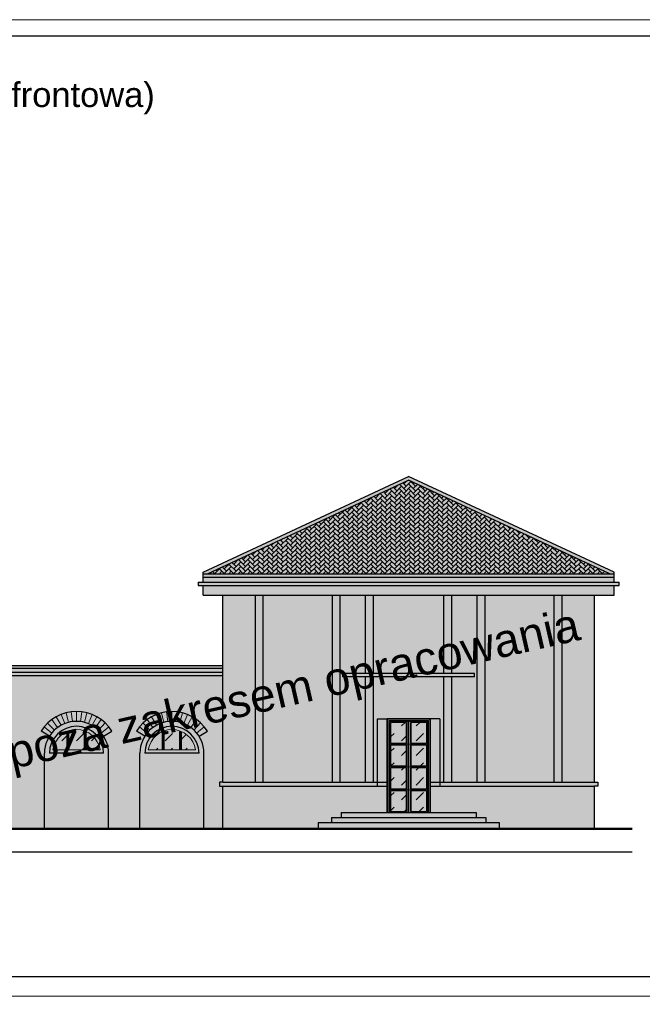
# Model space of a CAD drawing. Header units: millimetres. Extents: x 26456 to 42202, y 436 to 12316.
# Tile 15 of 36: x 30325 to 32218, y 9321 to 12316. Entities that reach past the tile are written whole.
import ezdxf

# ---------------------------------------------------------------- set-up
doc = ezdxf.new("R2010")
doc.units = ezdxf.units.MM
for name, color, linetype, lineweight in [('G-ANNO-TTLB', 6, 'Continuous', 9), ('G-ANNO-TTLB-MEDM', 33, 'Continuous', 25), ('Stolarka okienna', 140, 'Continuous', 15), ('Teren', 26, 'Continuous', 50), ('Wypełnienie ścian', 22, 'Continuous', 9), ('Ściany', 22, 'Continuous', 30)]:
    doc.layers.add(name, color=color, linetype=linetype, lineweight=lineweight)
doc.styles.get("Standard").update_dxf_attribs({"font": 'arial.ttf'})
pattern_1 = [(45, (11549.603, 5228.904), (4e-15, 44.90128), [31.75, -31.75])]

msp = doc.modelspace()

# ---------------------------------------------------------------- hatches: boundary and pattern name
at = {"layer": 'Wypełnienie ścian', "true_color": 0xc7c8ca}
h = msp.add_hatch(color=9, dxfattribs=at)
h.dxf.hatch_style = 1
h.paths.add_polyline_path([(31275.7, 10565.9), (31065.7, 10565.9), (31065.7, 9996.9), (31275.7, 9996.9)])
h.paths.add_polyline_path([(31041.7, 10565.9), (30942.7, 10565.9), (30942.7, 9996.9), (31041.7, 9996.9)])
h.paths.add_polyline_path([(31442.7, 9984.9), (30942.7, 9984.9), (30942.7, 9854.9), (31232.7, 9854.9), (31232.7, 9874.9), (31272.7, 9874.9), (31272.7, 9889.9), (31302.7, 9889.9), (31302.7, 9904.9), (31442.7, 9904.9)])
h.paths.add_polyline_path([(32072.7, 9984.9), (31572.7, 9984.9), (31572.7, 9904.9), (31712.7, 9904.9), (31712.7, 9889.9), (31742.7, 9889.9), (31742.7, 9874.9), (31782.7, 9874.9), (31782.7, 9854.9), (32072.7, 9854.9)])
h.paths.add_polyline_path([(31950, 10565.9), (31740, 10565.9), (31740, 9996.9), (31950, 9996.9)])
h.paths.add_polyline_path([(32072.7, 10565.9), (31974, 10565.9), (31974, 9996.9), (32072.7, 9996.9)])
h.paths.add_polyline_path([(31716, 10565.9), (31639, 10565.9), (31639, 10327.8), (31707.7, 10327.8), (31707.7, 10317.8), (31639, 10317.8), (31639, 9996.9), (31716, 9996.9)])
h.paths.add_polyline_path([(31615, 10565.9), (31400.7, 10565.9), (31400.7, 10327.8), (31615, 10327.8)])
h.paths.add_polyline_path([(31376.7, 10565.9), (31299.7, 10565.9), (31299.7, 9996.9), (31376.7, 9996.9), (31376.7, 10317.8), (31307.7, 10317.8), (31307.7, 10327.8), (31376.7, 10327.8)])
h.paths.add_polyline_path([(31615, 10317.8), (31400.7, 10317.8), (31400.7, 9996.9), (31412.7, 9996.9), (31412.7, 10189.9), (31442.7, 10189.9), (31572.7, 10189.9), (31602.7, 10189.9), (31602.7, 9996.9), (31615, 9996.9)])
h.paths.add_polyline_path([(31442.7, 10189.9), (31412.7, 10189.9), (31412.7, 9996.9), (31442.7, 9996.9)], flags=17)
h.paths.add_polyline_path([(31400.7, 10317.8), (31376.7, 10317.8), (31376.7, 9996.9), (31400.7, 9996.9)])
h.paths.add_polyline_path([(31299.7, 10565.9), (31275.7, 10565.9), (31275.7, 9996.9), (31299.7, 9996.9)])
h.paths.add_polyline_path([(31400.7, 10565.9), (31376.7, 10565.9), (31376.7, 10327.8), (31400.7, 10327.8)])
h.paths.add_polyline_path([(31065.7, 10565.9), (31041.7, 10565.9), (31041.7, 9996.9), (31065.7, 9996.9)])
h.paths.add_polyline_path([(31412.7, 9996.9), (31400.7, 9996.9), (30942.7, 9996.9), (30932.7, 9996.9), (30932.7, 9984.9), (30942.7, 9984.9), (31412.7, 9984.9)])
h.paths.add_polyline_path([(32082.7, 9996.9), (32072.7, 9996.9), (31602.7, 9996.9), (31602.7, 9984.9), (32072.7, 9984.9), (32082.7, 9984.9)])
h.paths.add_polyline_path([(31740, 10565.9), (31716, 10565.9), (31716, 9996.9), (31740, 9996.9)])
h.paths.add_polyline_path([(31639, 10317.8), (31615, 10317.8), (31615, 9996.9), (31639, 9996.9)])
h.paths.add_polyline_path([(31974, 10565.9), (31950, 10565.9), (31950, 9996.9), (31974, 9996.9)])
h.paths.add_polyline_path([(31639, 10565.9), (31615, 10565.9), (31615, 10327.8), (31639, 10327.8)])
h.paths.add_polyline_path([(31707.7, 10327.8), (31307.7, 10327.8), (31307.7, 10317.8), (31376.7, 10317.8), (31707.7, 10317.8)])
h.paths.add_polyline_path([(31742.7, 9889.9), (31272.7, 9889.9), (31272.7, 9874.9), (31742.7, 9874.9)])
h.paths.add_polyline_path([(31712.7, 9904.9), (31572.7, 9904.9), (31302.7, 9904.9), (31302.7, 9889.9), (31712.7, 9889.9)])
h.paths.add_polyline_path([(31782.7, 9874.9), (31232.7, 9874.9), (31232.7, 9854.9), (31782.7, 9854.9)])
h.paths.add_polyline_path([(31602.7, 10189.9), (31572.7, 10189.9), (31572.7, 9996.9), (31602.7, 9996.9)], flags=17)
h.paths.add_polyline_path([(31602.7, 9996.9), (31572.7, 9996.9), (31572.7, 9984.9), (31602.7, 9984.9)])
h.paths.add_polyline_path([(31442.7, 9996.9), (31412.7, 9996.9), (31412.7, 9984.9), (31442.7, 9984.9)])
h.paths.add_polyline_path([(32132.7, 10595.9), (30882.7, 10595.9), (30882.7, 10565.9), (32132.7, 10565.9)])
h.paths.add_polyline_path([(32132.7, 10620.9), (30882.7, 10620.9), (30882.7, 10605.9), (32132.7, 10605.9)])
h.paths.add_polyline_path([(32132.7, 10630.9), (30882.7, 10630.9), (30882.7, 10620.9), (32132.7, 10620.9)])
h.paths.add_polyline_path([(32147.7, 10605.9), (30867.7, 10605.9), (30867.7, 10595.9), (32132.7, 10595.9), (32147.7, 10595.9)])
h.paths.add_polyline_path([(31507.7, 10916.3), (32119.7, 10630.9), (32132.7, 10630.9), (32132.7, 10635.9), (31507.7, 10927.3), (30882.7, 10635.9), (30882.7, 10630.9), (30895.6, 10630.9)])
h.paths.add_polyline_path([(31507.7, 10916.3), (30895.6, 10630.9), (32119.7, 10630.9)], flags=17)
at = {"layer": 'Wypełnienie ścian', "true_color": 0x000000}
h = msp.add_hatch(dxfattribs=at)
h.set_pattern_fill('AR-HBONE', color=18, scale=0.1)
h.set_pattern_definition([(45, (11549.603, 5228.904), (1e-15, 14.36841), [30.48, -10.16]), (135, (11556.787, 5236.088), (1e-15, 14.36841), [30.48, -10.16])])
h.paths.add_polyline_path([(31507.7, 10916.3), (30895.6, 10630.9), (32119.7, 10630.9)])
at = {"layer": 'Wypełnienie ścian', "true_color": 0xc7c8ca}
h = msp.add_hatch(color=9, dxfattribs=at)
h.dxf.hatch_style = 1
h.paths.add_polyline_path([(30942.7, 10321.7), (29747.9, 10321.7), (29747.9, 9854.9), (29805.3, 9854.9), (29805.3, 10085.7, -0.138811), (29820.3, 10136.7), (29794.9, 10152.7, -0.551913), (30010.7, 10152.7), (29985.3, 10136.7, -0.138811), (30000.3, 10085.7), (30000.3, 9854.9), (30095.3, 9854.9), (30095.3, 10085.7, -0.138811), (30110.3, 10136.7), (30084.9, 10152.7, -0.551913), (30300.7, 10152.7), (30275.3, 10136.7, -0.138811), (30290.3, 10085.7), (30290.3, 9854.9), (30400.3, 9854.9), (30400.3, 10085.7, -0.138811), (30415.3, 10136.7), (30389.9, 10152.7, -0.551913), (30605.7, 10152.7), (30580.3, 10136.7, -0.138811), (30595.3, 10085.7), (30595.3, 9854.9), (30690.3, 9854.9), (30690.3, 10085.7, -0.138811), (30705.3, 10136.7), (30679.9, 10152.7, -0.551913), (30895.7, 10152.7), (30870.3, 10136.7, -0.138811), (30885.3, 10085.7), (30885.3, 9854.9), (30942.7, 9854.9), (30942.7, 9984.9), (30932.7, 9984.9), (30932.7, 9996.9), (30942.7, 9996.9)])
h.paths.add_polyline_path([(30290.3, 10085.7, 0.989597), (30095.3, 10085.7), (30095.3, 9854.9), (30290.3, 9854.9)], flags=17)
h.paths.add_polyline_path([(30110.3, 10085.4, -0.990864), (30275.3, 10085.4)], flags=16)
h.paths.add_polyline_path([(30121.1, 10095.4, -0.861154), (30264.5, 10095.4)], flags=0)
h.paths.add_polyline_path([(30000.3, 10085.7, 0.989597), (29805.3, 10085.7), (29805.3, 9854.9), (30000.3, 9854.9)], flags=17)
h.paths.add_polyline_path([(29820.3, 10085.4, -0.990864), (29985.3, 10085.4)], flags=16)
h.paths.add_polyline_path([(29831.1, 10095.4, -0.861154), (29974.5, 10095.4)], flags=0)
h.paths.add_polyline_path([(30595.3, 10085.7, 0.989597), (30400.3, 10085.7), (30400.3, 9854.9), (30595.3, 9854.9)], flags=17)
h.paths.add_polyline_path([(30415.3, 10085.4, -0.990864), (30580.3, 10085.4)], flags=16)
h.paths.add_polyline_path([(30426.1, 10095.4, -0.861154), (30569.5, 10095.4)], flags=0)
h.paths.add_polyline_path([(30885.3, 10085.7, 0.989597), (30690.3, 10085.7), (30690.3, 9854.9), (30885.3, 9854.9)], flags=17)
h.paths.add_polyline_path([(30705.3, 10085.4, -0.990864), (30870.3, 10085.4)], flags=16)
h.paths.add_polyline_path([(30716.1, 10095.4, -0.861154), (30859.5, 10095.4)], flags=0)
h.paths.add_polyline_path([(30942.7, 10331.7), (29747.9, 10331.7), (29747.9, 10321.7), (30942.7, 10321.7)])
h.paths.add_polyline_path([(30942.7, 10343.7), (29747.9, 10343.7), (29747.9, 10331.7), (30942.7, 10331.7)])
h.paths.add_polyline_path([(30942.7, 10351.7), (29747.9, 10351.7), (29747.9, 10343.7), (30942.7, 10343.7)])
h = msp.add_hatch(color=9, dxfattribs=at)
h.dxf.hatch_style = 1
h.paths.add_polyline_path([(30216.2, 10153.3, 0.166359), (30169.3, 10153.3), (30169.3, 10095.4), (30216.2, 10095.4)], flags=0)
h.paths.add_polyline_path([(30222.2, 10150.9), (30222.2, 10095.4), (30264.5, 10095.4, 0.256204)], flags=0)
h.paths.add_polyline_path([(30163.3, 10150.9, 0.256204), (30121.1, 10095.4), (30163.3, 10095.4)], flags=0)
h.paths.add_polyline_path([(30110.3, 10085.4), (30275.3, 10085.4, 0.990864)], flags=17)
h.paths.add_polyline_path([(30264.5, 10095.4), (30121.1, 10095.4, -0.861154)], flags=16)
h.paths.add_polyline_path([(30415.3, 10085.4), (30580.3, 10085.4, 0.990864)], flags=17)
h.paths.add_polyline_path([(30569.5, 10095.4), (30426.1, 10095.4, -0.861154)], flags=16)
h.paths.add_polyline_path([(30466, 10208.2, 0.03153), (30450.7, 10203.2), (30461.8, 10175.3, -0.03153), (30473.4, 10179.1)], flags=17)
h.paths.add_polyline_path([(30481.7, 10211.2, 0.03153), (30466, 10208.2), (30473.4, 10179.1, -0.03153), (30485.5, 10181.4)], flags=17)
h.paths.add_polyline_path([(30497.8, 10212.2, 0.03153), (30481.7, 10211.2), (30485.5, 10181.4, -0.03153), (30497.8, 10182.2)], flags=17)
h.paths.add_polyline_path([(30513.8, 10211.2, 0.03153), (30497.8, 10212.2), (30497.8, 10182.2, -0.03153), (30510, 10181.4)], flags=17)
h.paths.add_polyline_path([(30529.6, 10208.2, 0.03153), (30513.8, 10211.2), (30510, 10181.4, -0.03153), (30522.1, 10179.1)], flags=17)
h.paths.add_polyline_path([(30544.9, 10203.2, 0.03153), (30529.6, 10208.2), (30522.1, 10179.1, -0.03153), (30533.8, 10175.3)], flags=17)
h.paths.add_polyline_path([(30572.9, 10187.7, 0.03153), (30559.4, 10196.3), (30544.9, 10170.1, -0.03153), (30555.2, 10163.5)], flags=17)
h.paths.add_polyline_path([(30585.3, 10177.4, 0.03153), (30572.9, 10187.7), (30555.2, 10163.5, -0.03153), (30564.7, 10155.6)], flags=17)
h.paths.add_polyline_path([(30596.2, 10165.7, 0.03153), (30585.3, 10177.4), (30564.7, 10155.6, -0.03153), (30573.1, 10146.6)], flags=17)
h.paths.add_polyline_path([(30679.9, 10152.7, -0.551913), (30895.7, 10152.7), (30870.3, 10136.7, -0.138811), (30885.3, 10085.7), (30885.3, 9854.9), (30942.7, 9854.9), (30942.7, 9984.9), (30932.7, 9984.9), (30932.7, 9996.9), (30942.7, 9996.9), (30942.7, 10321.7), (29747.9, 10321.7), (29747.9, 9854.9), (29805.3, 9854.9), (29805.3, 10085.7, -0.138811), (29820.3, 10136.7), (29794.9, 10152.7, -0.551913), (30010.7, 10152.7), (29985.3, 10136.7, -0.138811), (30000.3, 10085.7), (30000.3, 9854.9), (30095.3, 9854.9), (30095.3, 10085.7, -0.138811), (30110.3, 10136.7), (30084.9, 10152.7, -0.551913), (30300.7, 10152.7), (30275.3, 10136.7, -0.138811), (30290.3, 10085.7), (30290.3, 9854.9), (30400.3, 9854.9), (30400.3, 10085.7, -0.138811), (30415.3, 10136.7), (30389.9, 10152.7, -0.551913), (30605.7, 10152.7), (30580.3, 10136.7, -0.138811), (30595.3, 10085.7), (30595.3, 9854.9), (30690.3, 9854.9), (30690.3, 10085.7, -0.138811), (30705.3, 10136.7)])
h.paths.add_polyline_path([(30559.4, 10196.3, 0.03153), (30544.9, 10203.2), (30533.8, 10175.3, -0.03153), (30544.9, 10170.1)], flags=17)
h.paths.add_polyline_path([(30596.2, 10165.7), (30573.1, 10146.6, -0.03153), (30580.3, 10136.7), (30605.7, 10152.7, 0.03153)], flags=17)
h.paths.add_polyline_path([(30436.2, 10196.3, 0.031577), (30422.6, 10187.7), (30440.3, 10163.4, -0.031577), (30450.7, 10170.1)], flags=17)
h.paths.add_polyline_path([(30422.6, 10187.7, 0.032255), (30410, 10177.1), (30430.8, 10155.6, -0.031483), (30440.3, 10163.4)], flags=17)
h.paths.add_polyline_path([(30410, 10177.1, 0.030804), (30399.3, 10165.7), (30422.4, 10146.6, -0.031577), (30430.8, 10155.6)], flags=17)
h.paths.add_polyline_path([(30399.3, 10165.7, 0.031483), (30389.9, 10152.7), (30415.3, 10136.7, -0.031483), (30422.4, 10146.6)], flags=17)
h.paths.add_polyline_path([(30291.2, 10165.7), (30268.1, 10146.6, -0.03153), (30275.3, 10136.7), (30300.7, 10152.7, 0.03153)], flags=17)
h.paths.add_polyline_path([(30291.2, 10165.7, 0.03153), (30280.3, 10177.4), (30259.7, 10155.6, -0.03153), (30268.1, 10146.6)], flags=17)
h.paths.add_polyline_path([(30280.3, 10177.4, 0.03153), (30267.9, 10187.7), (30250.2, 10163.5, -0.03153), (30259.7, 10155.6)], flags=17)
h.paths.add_polyline_path([(30267.9, 10187.7, 0.03153), (30254.4, 10196.3), (30239.9, 10170.1, -0.03153), (30250.2, 10163.5)], flags=17)
h.paths.add_polyline_path([(30254.4, 10196.3, 0.03153), (30239.9, 10203.2), (30228.8, 10175.3, -0.03153), (30239.9, 10170.1)], flags=17)
h.paths.add_polyline_path([(30239.9, 10203.2, 0.03153), (30224.6, 10208.2), (30217.1, 10179.1, -0.03153), (30228.8, 10175.3)], flags=17)
h.paths.add_polyline_path([(30224.6, 10208.2, 0.03153), (30208.8, 10211.2), (30205, 10181.4, -0.03153), (30217.1, 10179.1)], flags=17)
h.paths.add_polyline_path([(30208.8, 10211.2, 0.03153), (30192.8, 10212.2), (30192.8, 10182.2, -0.03153), (30205, 10181.4)], flags=17)
h.paths.add_polyline_path([(30192.8, 10212.2, 0.03153), (30176.7, 10211.2), (30180.5, 10181.4, -0.03153), (30192.8, 10182.2)], flags=17)
h.paths.add_polyline_path([(30176.7, 10211.2, 0.03153), (30161, 10208.2), (30168.4, 10179.1, -0.03153), (30180.5, 10181.4)], flags=17)
h.paths.add_polyline_path([(30161, 10208.2, 0.03153), (30145.7, 10203.2), (30156.8, 10175.3, -0.03153), (30168.4, 10179.1)], flags=17)
h.paths.add_polyline_path([(30145.7, 10203.2, 0.03153), (30131.2, 10196.3), (30145.7, 10170.1, -0.03153), (30156.8, 10175.3)], flags=17)
h.paths.add_polyline_path([(30131.2, 10196.3, 0.031577), (30117.6, 10187.7), (30135.3, 10163.4, -0.031577), (30145.7, 10170.1)], flags=17)
h.paths.add_polyline_path([(30117.6, 10187.7, 0.032255), (30105, 10177.1), (30125.8, 10155.6, -0.031483), (30135.3, 10163.4)], flags=17)
h.paths.add_polyline_path([(30105, 10177.1, 0.030804), (30094.3, 10165.7), (30117.4, 10146.6, -0.031577), (30125.8, 10155.6)], flags=17)
h.paths.add_polyline_path([(30094.3, 10165.7, 0.031483), (30084.9, 10152.7), (30110.3, 10136.7, -0.031483), (30117.4, 10146.6)], flags=17)
h = msp.add_hatch(color=9, dxfattribs=at)
h.dxf.hatch_style = 1
h.paths.add_polyline_path([(29879.3, 10095.4), (29926.2, 10095.4), (29926.2, 10153.3, 0.166359), (29879.3, 10153.3)])
h.paths.add_polyline_path([(29831.1, 10095.4), (29873.3, 10095.4), (29873.3, 10150.9, 0.256204)])
h.paths.add_polyline_path([(29974.5, 10095.4, 0.256204), (29932.2, 10150.9), (29932.2, 10095.4)])
h.paths.add_polyline_path([(30450.7, 10170.1, -0.03153), (30461.8, 10175.3), (30450.7, 10203.2, 0.03153), (30436.2, 10196.3)])
h = msp.add_hatch(color=9, dxfattribs=at)
h.dxf.hatch_style = 1
h.paths.add_polyline_path([(30689.3, 10165.7, 0.031483), (30679.9, 10152.7), (30705.3, 10136.7, -0.031483), (30712.4, 10146.6)])
h.paths.add_polyline_path([(30700, 10177.1, 0.030804), (30689.3, 10165.7), (30712.4, 10146.6, -0.031577), (30720.8, 10155.6)])
h.paths.add_polyline_path([(30712.6, 10187.7, 0.032255), (30700, 10177.1), (30720.8, 10155.6, -0.031483), (30730.3, 10163.4)])
h.paths.add_polyline_path([(30726.2, 10196.3, 0.031577), (30712.6, 10187.7), (30730.3, 10163.4, -0.031577), (30740.7, 10170.1)])
h.paths.add_polyline_path([(30740.7, 10203.2, 0.03153), (30726.2, 10196.3), (30740.7, 10170.1, -0.03153), (30751.8, 10175.3)])
h.paths.add_polyline_path([(30756, 10208.2, 0.03153), (30740.7, 10203.2), (30751.8, 10175.3, -0.03153), (30763.4, 10179.1)])
h.paths.add_polyline_path([(30771.7, 10211.2, 0.03153), (30756, 10208.2), (30763.4, 10179.1, -0.03153), (30775.5, 10181.4)])
h.paths.add_polyline_path([(30787.8, 10212.2, 0.03153), (30771.7, 10211.2), (30775.5, 10181.4, -0.03153), (30787.8, 10182.2)])
h.paths.add_polyline_path([(30803.8, 10211.2, 0.03153), (30787.8, 10212.2), (30787.8, 10182.2, -0.03153), (30800, 10181.4)])
h.paths.add_polyline_path([(30819.6, 10208.2, 0.03153), (30803.8, 10211.2), (30800, 10181.4, -0.03153), (30812.1, 10179.1)])
h.paths.add_polyline_path([(30834.9, 10203.2, 0.03153), (30819.6, 10208.2), (30812.1, 10179.1, -0.03153), (30823.8, 10175.3)])
h.paths.add_polyline_path([(30849.4, 10196.3, 0.03153), (30834.9, 10203.2), (30823.8, 10175.3, -0.03153), (30834.9, 10170.1)])
h.paths.add_polyline_path([(30862.9, 10187.7, 0.03153), (30849.4, 10196.3), (30834.9, 10170.1, -0.03153), (30845.2, 10163.5)])
h.paths.add_polyline_path([(30875.3, 10177.4, 0.03153), (30862.9, 10187.7), (30845.2, 10163.5, -0.03153), (30854.7, 10155.6)])
h.paths.add_polyline_path([(30886.2, 10165.7, 0.03153), (30875.3, 10177.4), (30854.7, 10155.6, -0.03153), (30863.1, 10146.6)])
h.paths.add_polyline_path([(30886.2, 10165.7), (30863.1, 10146.6, -0.03153), (30870.3, 10136.7), (30895.7, 10152.7, 0.03153)])
h.paths.add_polyline_path([(30811.2, 10153.3, 0.166359), (30764.3, 10153.3), (30764.3, 10095.4), (30811.2, 10095.4)], flags=0)
h.paths.add_polyline_path([(30817.2, 10150.9), (30817.2, 10095.4), (30859.5, 10095.4, 0.256204)], flags=0)
h.paths.add_polyline_path([(30758.3, 10150.9, 0.256204), (30716.1, 10095.4), (30758.3, 10095.4)], flags=0)
h.paths.add_polyline_path([(30705.3, 10085.4), (30870.3, 10085.4, 0.990864)])
h.paths.add_polyline_path([(30859.5, 10095.4), (30716.1, 10095.4, -0.861154)], flags=16)
h = msp.add_hatch(color=9, dxfattribs=at)
h.dxf.hatch_style = 1
h.paths.add_polyline_path([(31572.7, 10189.9), (31442.7, 10189.9), (31442.7, 9904.9), (31447.7, 9904.9), (31447.7, 10184.9), (31567.7, 10184.9), (31567.7, 9904.9), (31572.7, 9904.9)])
h.paths.add_polyline_path([(31507.7, 10181.9), (31502.7, 10181.9), (31502.7, 10112.6), (31507.7, 10112.6)], flags=17)
h.paths.add_polyline_path([(31512.7, 10181.9), (31507.7, 10181.9), (31507.7, 10112.6), (31512.7, 10112.6)], flags=17)
h.paths.add_polyline_path([(31512.7, 10112.6), (31507.7, 10112.6), (31507.7, 10043.4), (31512.7, 10043.4)], flags=17)
h.paths.add_polyline_path([(31507.7, 10112.6), (31502.7, 10112.6), (31502.7, 10043.4), (31507.7, 10043.4)], flags=17)
h.paths.add_polyline_path([(31507.7, 10043.4), (31502.7, 10043.4), (31502.7, 9974.1), (31507.7, 9974.1)], flags=17)
h.paths.add_polyline_path([(31512.7, 10043.4), (31507.7, 10043.4), (31507.7, 9974.1), (31512.7, 9974.1)], flags=17)
h.paths.add_polyline_path([(31507.7, 9974.1), (31502.7, 9974.1), (31502.7, 9904.9), (31507.7, 9904.9)], flags=17)
h.paths.add_polyline_path([(31512.7, 9974.1), (31507.7, 9974.1), (31507.7, 9904.9), (31512.7, 9904.9)], flags=17)
h.paths.add_polyline_path([(31502.7, 10043.4), (31450.7, 10043.4), (31450.7, 9974.1), (31502.7, 9974.1)], flags=16)
h.paths.add_polyline_path([(31453.7, 10040.4), (31499.7, 10040.4), (31499.7, 9977.1), (31453.7, 9977.1)], flags=0)
h.paths.add_polyline_path([(31502.7, 10112.6), (31450.7, 10112.6), (31450.7, 10043.4), (31502.7, 10043.4)], flags=16)
h.paths.add_polyline_path([(31453.7, 10046.4), (31453.7, 10109.6), (31499.7, 10109.6), (31499.7, 10046.4)], flags=0)
h.paths.add_polyline_path([(31502.7, 10181.9), (31450.7, 10181.9), (31450.7, 10112.6), (31502.7, 10112.6)], flags=16)
h.paths.add_polyline_path([(31453.7, 10115.6), (31453.7, 10178.9), (31499.7, 10178.9), (31499.7, 10115.6)], flags=0)
h.paths.add_polyline_path([(31564.7, 10181.9), (31512.7, 10181.9), (31512.7, 10112.6), (31564.7, 10112.6)], flags=16)
h.paths.add_polyline_path([(31515.7, 10115.6), (31515.7, 10178.9), (31561.7, 10178.9), (31561.7, 10115.6)], flags=0)
h.paths.add_polyline_path([(31564.7, 10112.6), (31512.7, 10112.6), (31512.7, 10043.4), (31564.7, 10043.4)], flags=16)
h.paths.add_polyline_path([(31515.7, 10109.6), (31561.7, 10109.6), (31561.7, 10046.4), (31515.7, 10046.4)], flags=0)
h.paths.add_polyline_path([(31564.7, 10043.4), (31512.7, 10043.4), (31512.7, 9974.1), (31564.7, 9974.1)], flags=16)
h.paths.add_polyline_path([(31561.7, 10040.4), (31561.7, 9977.1), (31515.7, 9977.1), (31515.7, 10040.4)], flags=0)
h.paths.add_polyline_path([(31564.7, 9974.1), (31512.7, 9974.1), (31512.7, 9904.9), (31564.7, 9904.9)], flags=16)
h.paths.add_polyline_path([(31561.7, 9971.1), (31561.7, 9907.9), (31515.7, 9907.9), (31515.7, 9971.1)], flags=0)
h.paths.add_polyline_path([(31502.7, 9974.1), (31450.7, 9974.1), (31450.7, 9904.9), (31502.7, 9904.9)], flags=16)
h.paths.add_polyline_path([(31499.7, 9971.1), (31499.7, 9907.9), (31453.7, 9907.9), (31453.7, 9971.1)], flags=0)
h.paths.add_polyline_path([(31450.7, 10043.4), (31450.7, 10112.6), (31450.7, 10181.9), (31502.7, 10181.9), (31502.7, 10184.9), (31447.7, 10184.9), (31447.7, 9904.9), (31450.7, 9904.9), (31450.7, 9974.1)], flags=17)
h.paths.add_polyline_path([(31567.7, 10184.9), (31512.7, 10184.9), (31512.7, 10181.9), (31564.7, 10181.9), (31564.7, 10112.6), (31564.7, 10043.4), (31564.7, 9974.1), (31564.7, 9904.9), (31567.7, 9904.9)], flags=17)
h = msp.add_hatch(color=9, dxfattribs=at)
h.dxf.hatch_style = 1
h.paths.add_polyline_path([(31512.7, 10184.9), (31507.7, 10184.9), (31507.7, 10181.9), (31512.7, 10181.9)])
h.paths.add_polyline_path([(31507.7, 10184.9), (31502.7, 10184.9), (31502.7, 10181.9), (31507.7, 10181.9)])
at = {"layer": 'Wypełnienie ścian', "true_color": 0x000000}
h = msp.add_hatch(dxfattribs=at)
h.set_pattern_fill('DASH', color=18, scale=10, angle=45)
h.set_pattern_definition(pattern_1)
h.paths.add_polyline_path([(29873.3, 10150.9, 0.256204), (29831.1, 10095.4), (29873.3, 10095.4)])
h.paths.add_polyline_path([(29926.2, 10153.3, 0.166359), (29879.3, 10153.3), (29879.3, 10095.4), (29926.2, 10095.4)])
h.paths.add_polyline_path([(29932.2, 10150.9), (29932.2, 10095.4), (29974.5, 10095.4, 0.256204)])
h.paths.add_polyline_path([(30163.3, 10150.9, 0.256204), (30121.1, 10095.4), (30163.3, 10095.4)])
h.paths.add_polyline_path([(30216.2, 10153.3, 0.166359), (30169.3, 10153.3), (30169.3, 10095.4), (30216.2, 10095.4)])
h.paths.add_polyline_path([(30222.2, 10150.9), (30222.2, 10095.4), (30264.5, 10095.4, 0.256204)])
h.paths.add_polyline_path([(30468.3, 10150.9, 0.256204), (30426.1, 10095.4), (30468.3, 10095.4)])
h.paths.add_polyline_path([(30521.2, 10153.3, 0.166359), (30474.3, 10153.3), (30474.3, 10095.4), (30521.2, 10095.4)])
h.paths.add_polyline_path([(30527.2, 10150.9), (30527.2, 10095.4), (30569.5, 10095.4, 0.256204)])
h.paths.add_polyline_path([(30758.3, 10150.9, 0.256204), (30716.1, 10095.4), (30758.3, 10095.4)])
h.paths.add_polyline_path([(30811.2, 10153.3, 0.166359), (30764.3, 10153.3), (30764.3, 10095.4), (30811.2, 10095.4)])
h.paths.add_polyline_path([(30817.2, 10150.9), (30817.2, 10095.4), (30859.5, 10095.4, 0.256204)])
at = {"layer": 'Wypełnienie ścian', "true_color": 0xc7c8ca}
h = msp.add_hatch(color=9, dxfattribs=at)
h.dxf.hatch_style = 1
h.paths.add_polyline_path([(30222.2, 10150.9), (30222.2, 10095.4), (30264.5, 10095.4, 0.256204)])
h.paths.add_polyline_path([(30216.2, 10153.3, 0.166359), (30169.3, 10153.3), (30169.3, 10095.4), (30216.2, 10095.4)])
h.paths.add_polyline_path([(30163.3, 10150.9, 0.256204), (30121.1, 10095.4), (30163.3, 10095.4)])
h.paths.add_polyline_path([(30468.3, 10150.9, 0.256204), (30426.1, 10095.4), (30468.3, 10095.4)])
h.paths.add_polyline_path([(30521.2, 10153.3, 0.166359), (30474.3, 10153.3), (30474.3, 10095.4), (30521.2, 10095.4)])
h.paths.add_polyline_path([(30527.2, 10150.9), (30527.2, 10095.4), (30569.5, 10095.4, 0.256204)])
h.paths.add_polyline_path([(30471.3, 10152.2, 0.011214), (30468.3, 10150.9), (30468.3, 10095.4), (30471.3, 10095.4)])
h.paths.add_polyline_path([(30474.3, 10153.3, 0.01102), (30471.3, 10152.2), (30471.3, 10095.4), (30474.3, 10095.4)])
h.paths.add_polyline_path([(30524.2, 10152.2, 0.01102), (30521.2, 10153.3), (30521.2, 10095.4), (30524.2, 10095.4)])
h.paths.add_polyline_path([(30527.2, 10150.9, 0.011214), (30524.2, 10152.2), (30524.2, 10095.4), (30527.2, 10095.4)])
h.paths.add_polyline_path([(30166.3, 10152.2, 0.011214), (30163.3, 10150.9), (30163.3, 10095.4), (30166.3, 10095.4)])
h.paths.add_polyline_path([(30169.3, 10153.3, 0.01102), (30166.3, 10152.2), (30166.3, 10095.4), (30169.3, 10095.4)])
h.paths.add_polyline_path([(30219.2, 10152.2, 0.01102), (30216.2, 10153.3), (30216.2, 10095.4), (30219.2, 10095.4)])
h.paths.add_polyline_path([(30222.2, 10150.9, 0.011214), (30219.2, 10152.2), (30219.2, 10095.4), (30222.2, 10095.4)])
h = msp.add_hatch(color=9, dxfattribs=at)
h.dxf.hatch_style = 1
h.paths.add_polyline_path([(30811.2, 10153.3, 0.166359), (30764.3, 10153.3), (30764.3, 10095.4), (30811.2, 10095.4)])
h.paths.add_polyline_path([(30758.3, 10150.9, 0.256204), (30716.1, 10095.4), (30758.3, 10095.4)])
h.paths.add_polyline_path([(30817.2, 10150.9), (30817.2, 10095.4), (30859.5, 10095.4, 0.256204)])
h.paths.add_polyline_path([(30817.2, 10150.9, 0.011214), (30814.2, 10152.2), (30814.2, 10095.4), (30817.2, 10095.4)])
h.paths.add_polyline_path([(30814.2, 10152.2, 0.01102), (30811.2, 10153.3), (30811.2, 10095.4), (30814.2, 10095.4)])
h.paths.add_polyline_path([(30764.3, 10153.3, 0.01102), (30761.3, 10152.2), (30761.3, 10095.4), (30764.3, 10095.4)])
h.paths.add_polyline_path([(30761.3, 10152.2, 0.011214), (30758.3, 10150.9), (30758.3, 10095.4), (30761.3, 10095.4)])
at = {"layer": 'Wypełnienie ścian', "true_color": 0x000000}
h = msp.add_hatch(dxfattribs=at)
h.set_pattern_fill('DASH', color=18, scale=10, angle=45)
h.set_pattern_definition(pattern_1)
h.paths.add_polyline_path([(31499.7, 10178.9), (31453.7, 10178.9), (31453.7, 10115.6), (31499.7, 10115.6)])
h.paths.add_polyline_path([(31499.7, 10109.6), (31453.7, 10109.6), (31453.7, 10046.4), (31499.7, 10046.4)])
h.paths.add_polyline_path([(31499.7, 10040.4), (31453.7, 10040.4), (31453.7, 9977.1), (31499.7, 9977.1)])
h.paths.add_polyline_path([(31499.7, 9971.1), (31453.7, 9971.1), (31453.7, 9907.9), (31499.7, 9907.9)])
h.paths.add_polyline_path([(31561.7, 9971.1), (31515.7, 9971.1), (31515.7, 9907.9), (31561.7, 9907.9)])
h.paths.add_polyline_path([(31561.7, 10040.4), (31515.7, 10040.4), (31515.7, 9977.1), (31561.7, 9977.1)])
h.paths.add_polyline_path([(31561.7, 10109.6), (31515.7, 10109.6), (31515.7, 10046.4), (31561.7, 10046.4)])
h.paths.add_polyline_path([(31561.7, 10178.9), (31515.7, 10178.9), (31515.7, 10115.6), (31561.7, 10115.6)])
at = {"layer": 'Wypełnienie ścian', "true_color": 0xc7c8ca}
h = msp.add_hatch(color=9, dxfattribs=at)
h.dxf.hatch_style = 1
h.paths.add_polyline_path([(31515.7, 10178.9), (31515.7, 10115.6), (31561.7, 10115.6), (31561.7, 10178.9)])
h.paths.add_polyline_path([(31499.7, 10178.9), (31453.7, 10178.9), (31453.7, 10115.6), (31499.7, 10115.6)])
h.paths.add_polyline_path([(31499.7, 10109.6), (31453.7, 10109.6), (31453.7, 10046.4), (31499.7, 10046.4)])
h.paths.add_polyline_path([(31515.7, 10109.6), (31515.7, 10046.4), (31561.7, 10046.4), (31561.7, 10109.6)])
h.paths.add_polyline_path([(31515.7, 9977.1), (31561.7, 9977.1), (31561.7, 10040.4), (31515.7, 10040.4)])
h.paths.add_polyline_path([(31453.7, 10040.4), (31453.7, 9977.1), (31499.7, 9977.1), (31499.7, 10040.4)])
h.paths.add_polyline_path([(31499.7, 9971.1), (31453.7, 9971.1), (31453.7, 9907.9), (31499.7, 9907.9)])
h.paths.add_polyline_path([(31515.7, 9907.9), (31561.7, 9907.9), (31561.7, 9971.1), (31515.7, 9971.1)])

# ---------------------------------------------------------------- linework, layer by layer
at = {"color": 61, "true_color": 0xe5e878}
msp.add_lwpolyline([(26800.5, 9784.9), (32186.8, 9784.9)], dxfattribs=at)
at = {"layer": 'G-ANNO-TTLB'}
for points in [[(33456.1, 12316.5), (26456.1, 12316.5), (26456.1, 9346.5), (33456.1, 9346.5)], [(33456.1, 9346.5), (26456.1, 9346.5), (26456.1, 6376.5), (33456.1, 6376.5)]]:
    msp.add_lwpolyline(points, close=True, dxfattribs=at)
at = {"layer": 'G-ANNO-TTLB-MEDM'}
msp.add_lwpolyline([(33396.1, 12266.5), (26516.1, 12266.5), (26516.1, 9406.5), (33396.1, 9406.5)], close=True, dxfattribs=at)
at = {"layer": 'Stolarka okienna'}
for p, q in [((30474.3, 10095.4), (30474.3, 10153.3)), ((30521.2, 10095.4), (30521.2, 10153.3)), ((30764.3, 10095.4), (30764.3, 10153.3)), ((30811.2, 10095.4), (30811.2, 10153.3)), ((30468.3, 10095.4), (30468.3, 10150.9)), ((30471.3, 10095.4), (30471.3, 10152.2)), ((30524.2, 10095.4), (30524.2, 10152.2)), ((30527.2, 10095.4), (30527.2, 10150.9)), ((30758.3, 10095.4), (30758.3, 10150.9)), ((30761.3, 10095.4), (30761.3, 10152.2)), ((30814.2, 10095.4), (30814.2, 10152.2)), ((30817.2, 10095.4), (30817.2, 10150.9))]:
    msp.add_line(p, q, dxfattribs=at)
for points in [[(31567.7, 9904.9), (31567.7, 10184.9), (31447.7, 10184.9), (31447.7, 9904.9)], [(31502.7, 10184.9), (31502.7, 9904.9)], [(31507.7, 10184.9), (31507.7, 9904.9)], [(31512.7, 10184.9), (31512.7, 9904.9)], [(31564.7, 9904.9), (31564.7, 10181.9), (31450.7, 10181.9), (31450.7, 9904.9)], [(31450.7, 10181.9), (31450.7, 10112.6), (31502.7, 10112.6), (31502.7, 10181.9), (31450.7, 10181.9)], [(31564.7, 10181.9), (31564.7, 10112.6), (31512.7, 10112.6), (31512.7, 10181.9), (31564.7, 10181.9)], [(31564.7, 10043.4), (31564.7, 10181.9)], [(30569.5, 10095.4), (30426.1, 10095.4)], [(30859.5, 10095.4), (30716.1, 10095.4)], [(31564.7, 10112.6), (31450.7, 10112.6)], [(31450.7, 10112.6), (31564.7, 10112.6)], [(31450.7, 10112.6), (31450.7, 10043.4), (31502.7, 10043.4), (31502.7, 10112.6), (31450.7, 10112.6)], [(31564.7, 10112.6), (31564.7, 10043.4), (31512.7, 10043.4), (31512.7, 10112.6), (31564.7, 10112.6)], [(31564.7, 10043.4), (31450.7, 10043.4)], [(31450.7, 10043.4), (31564.7, 10043.4)], [(31450.7, 10043.4), (31450.7, 9974.1), (31502.7, 9974.1), (31502.7, 10043.4), (31450.7, 10043.4)], [(31564.7, 10043.4), (31564.7, 9974.1), (31512.7, 9974.1), (31512.7, 10043.4), (31564.7, 10043.4)], [(31564.7, 10043.4), (31564.7, 9904.9)], [(31564.7, 9974.1), (31450.7, 9974.1)], [(31450.7, 9974.1), (31564.7, 9974.1)], [(31450.7, 9974.1), (31450.7, 9904.9), (31502.7, 9904.9), (31502.7, 9974.1), (31450.7, 9974.1)], [(31564.7, 9974.1), (31564.7, 9904.9), (31512.7, 9904.9), (31512.7, 9974.1), (31564.7, 9974.1)]]:
    msp.add_lwpolyline(points, dxfattribs=at)
for points in [[(31453.7, 10178.9), (31453.7, 10115.6), (31499.7, 10115.6), (31499.7, 10178.9)], [(31561.7, 10178.9), (31561.7, 10115.6), (31515.7, 10115.6), (31515.7, 10178.9)], [(31453.7, 10109.6), (31453.7, 10046.4), (31499.7, 10046.4), (31499.7, 10109.6)], [(31561.7, 10109.6), (31561.7, 10046.4), (31515.7, 10046.4), (31515.7, 10109.6)], [(31453.7, 10040.4), (31453.7, 9977.1), (31499.7, 9977.1), (31499.7, 10040.4)], [(31561.7, 10040.4), (31561.7, 9977.1), (31515.7, 9977.1), (31515.7, 10040.4)], [(31453.7, 9971.1), (31453.7, 9907.9), (31499.7, 9907.9), (31499.7, 9971.1)], [(31561.7, 9971.1), (31561.7, 9907.9), (31515.7, 9907.9), (31515.7, 9971.1)]]:
    msp.add_lwpolyline(points, close=True, dxfattribs=at)
for centre in [(30497.8, 10084.7), (30787.8, 10084.7)]:
    msp.add_arc(centre, 72.5, 8.533, 171.467, dxfattribs=at)
at = {"layer": 'Teren'}
msp.add_lwpolyline([(26800.5, 9854.9), (32186.8, 9854.9)], dxfattribs=at)
at = {"layer": 'Wypełnienie ścian', "color": 18, "true_color": 0x000000}
for p, q in [((30440.3, 10163.4), (30422.6, 10187.7)), ((30461.8, 10175.3), (30450.7, 10203.2)), ((30485.5, 10181.4), (30481.7, 10211.2)), ((30510, 10181.4), (30513.8, 10211.2)), ((30533.8, 10175.3), (30544.9, 10203.2)), ((30555.2, 10163.5), (30572.9, 10187.7)), ((30730.3, 10163.4), (30712.6, 10187.7)), ((30751.8, 10175.3), (30740.7, 10203.2)), ((30775.5, 10181.4), (30771.7, 10211.2)), ((30800, 10181.4), (30803.8, 10211.2)), ((30823.8, 10175.3), (30834.9, 10203.2)), ((30845.2, 10163.5), (30862.9, 10187.7)), ((30422.4, 10146.6), (30399.3, 10165.7)), ((30573.1, 10146.6), (30596.2, 10165.7)), ((30712.4, 10146.6), (30689.3, 10165.7)), ((30863.1, 10146.6), (30886.2, 10165.7))]:
    msp.add_line(p, q, dxfattribs=at)
for points in [[(30450.7, 10170.1), (30436.2, 10196.3)], [(30473.4, 10179.1), (30466, 10208.2)], [(30497.8, 10182.2), (30497.8, 10212.2)], [(30522.1, 10179.1), (30529.6, 10208.2)], [(30544.9, 10170.1), (30559.4, 10196.3)], [(30740.7, 10170.1), (30726.2, 10196.3)], [(30763.4, 10179.1), (30756, 10208.2)], [(30787.8, 10182.2), (30787.8, 10212.2)], [(30812.1, 10179.1), (30819.6, 10208.2)], [(30834.9, 10170.1), (30849.4, 10196.3)], [(30430.8, 10155.6), (30410, 10177.1)], [(30564.7, 10155.6), (30585.3, 10177.4)], [(30720.8, 10155.6), (30700, 10177.1)], [(30854.7, 10155.6), (30875.3, 10177.4)]]:
    msp.add_lwpolyline(points, dxfattribs=at)
at = {"layer": 'Ściany'}
for p, q in [((31412.7, 10189.9), (31442.7, 10189.9)), ((31602.7, 10189.9), (31572.7, 10189.9)), ((31272.7, 9889.9), (31272.7, 9874.9)), ((31302.7, 9904.9), (31302.7, 9889.9)), ((30705.3, 9854.9), (30870.3, 9854.9)), ((31232.7, 9874.9), (31232.7, 9854.9)), ((31782.7, 9874.9), (31782.7, 9854.9))]:
    msp.add_line(p, q, dxfattribs=at)
for points in [[(30882.7, 10605.9), (30882.7, 10635.9), (31507.7, 10927.3)], [(30895.6, 10630.9), (30895.6, 10630.9), (31507.7, 10916.3)], [(32132.7, 10605.9), (32132.7, 10635.9), (31507.7, 10927.3)], [(32119.7, 10630.9), (31507.7, 10916.3)], [(30867.7, 10605.9), (32147.7, 10605.9)], [(30867.7, 10605.9), (30867.7, 10595.9)], [(30882.7, 10630.9), (32132.7, 10630.9)], [(30882.7, 10620.9), (32132.7, 10620.9)], [(32132.7, 10595.9), (32147.7, 10595.9), (32147.7, 10605.9)], [(30867.7, 10595.9), (32132.7, 10595.9)], [(30882.7, 10565.9), (30882.7, 10595.9)], [(32132.7, 10565.9), (32132.7, 10595.9)], [(30882.7, 10565.9), (32132.7, 10565.9)], [(30942.7, 9996.9), (30942.7, 10565.9)], [(31041.7, 9996.9), (31041.7, 10565.9)], [(31065.7, 9996.9), (31065.7, 10565.9)], [(31275.7, 9996.9), (31275.7, 10565.9)], [(31299.7, 9996.9), (31299.7, 10565.9)], [(31376.7, 10327.8), (31376.7, 10565.9)], [(31400.7, 10327.8), (31400.7, 10565.9)], [(31615, 10327.8), (31615, 10565.9)], [(31639, 10327.8), (31639, 10565.9)], [(31716, 9996.9), (31716, 10565.9)], [(31740, 9996.9), (31740, 10565.9)], [(31950, 9996.9), (31950, 10565.9)], [(31974, 9996.9), (31974, 10565.9)], [(32072.7, 9996.9), (32072.7, 10565.9)], [(29747.9, 10351.7), (30942.7, 10351.7)], [(29747.9, 10343.7), (30942.7, 10343.7)], [(29747.9, 10331.7), (30942.7, 10331.7)], [(29747.9, 10321.7), (30942.7, 10321.7)], [(31707.7, 10327.8), (31307.7, 10327.8)], [(31307.7, 10317.8), (31307.7, 10327.8)], [(31707.7, 10317.8), (31307.7, 10317.8)], [(31376.7, 9996.9), (31376.7, 10317.8)], [(31400.7, 9996.9), (31400.7, 10317.8)], [(31615, 9996.9), (31615, 10317.8)], [(31639, 9996.9), (31639, 10317.8)], [(31707.7, 10317.8), (31707.7, 10327.8)], [(31412.7, 9984.9), (31412.7, 10189.9)], [(31442.7, 10189.9), (31442.7, 9904.9)], [(31442.7, 9904.9), (31442.7, 10189.9), (31572.7, 10189.9)], [(31572.7, 9904.9), (31572.7, 10189.9), (31442.7, 10189.9), (31442.7, 9904.9)], [(31572.7, 10189.9), (31572.7, 9904.9)], [(31602.7, 10189.9), (31602.7, 9984.9)], [(30415.3, 10136.7), (30389.9, 10152.7)], [(30415.3, 10136.7), (30389.9, 10152.7)], [(30580.3, 10136.7), (30605.7, 10152.7)], [(30580.3, 10136.7), (30605.7, 10152.7)], [(30705.3, 10136.7), (30679.9, 10152.7)], [(30870.3, 10136.7), (30895.7, 10152.7)], [(30400.3, 9854.9), (30400.3, 10085.7)], [(30580.3, 10085.4), (30415.3, 10085.4)], [(30595.3, 9854.9), (30595.3, 10085.7)], [(30690.3, 9854.9), (30690.3, 10085.7)], [(30870.3, 10085.4), (30705.3, 10085.4)], [(30885.3, 9854.9), (30885.3, 10085.7)], [(30942.7, 9996.9), (30932.7, 9996.9), (30932.7, 9984.9), (30942.7, 9984.9)], [(30942.7, 9996.9), (31442.7, 9996.9)], [(30942.7, 9854.9), (30942.7, 9984.9)], [(30942.7, 9984.9), (31442.7, 9984.9)], [(31572.7, 9996.9), (32072.7, 9996.9)], [(31572.7, 9984.9), (32072.7, 9984.9)], [(32072.7, 9996.9), (32082.7, 9996.9), (32082.7, 9984.9), (32072.7, 9984.9)], [(32072.7, 9854.9), (32072.7, 9984.9)], [(31272.7, 9889.9), (31742.7, 9889.9)], [(31302.7, 9904.9), (31302.7, 9904.9), (31712.7, 9904.9)], [(31712.7, 9904.9), (31712.7, 9889.9)], [(31742.7, 9889.9), (31742.7, 9874.9)], [(29747.9, 9854.9), (30942.7, 9854.9)], [(31232.7, 9874.9), (31782.7, 9874.9)]]:
    msp.add_lwpolyline(points, dxfattribs=at)
for centre, radius, start, end in [((30497.8, 10084.7), 127.5, 32.2103, 147.7897), ((30497.8, 10084.7), 127.5, 32.2103, 147.7897), ((30787.8, 10084.7), 127.5, 32.2103, 147.7897), ((30497.8, 10084.7), 97.5, 0.5992, 179.4008), ((30497.8, 10084.7), 97.5, 0.5992, 179.4008), ((30497.8, 10084.7), 82.5, 0.5258, 179.4742), ((30497.8, 10084.7), 82.5, 0.5258, 179.4742), ((30787.8, 10084.7), 97.5, 0.5992, 179.4008), ((30787.8, 10084.7), 82.5, 0.5258, 179.4742), ((30787.8, 10084.7), 82.5, 0.5258, 179.4742)]:
    msp.add_arc(centre, radius, start, end, dxfattribs=at)

# ---------------------------------------------------------------- texts
at = {"layer": 'Wypełnienie ścian', "insert": (29256.8, 12125.8), "char_height": 75, "attachment_point": 1}
msp.add_mtext_dynamic_manual_height_columns('Elewacja południowa (frontowa)', width=1611.622, gutter_width=12.5, heights=[0], dxfattribs=at)
at = {"layer": 'Wypełnienie ścian', "color": 18, "true_color": 0x000000, "insert": (29802.1, 10025.8), "char_height": 100, "attachment_point": 1, "rotation": 12.8168}
msp.add_mtext_dynamic_manual_height_columns('{\\C1;Obszar poza zakresem opracowania}', width=2415.327, gutter_width=12.5, heights=[0], dxfattribs=at)

doc.saveas('drawing.dxf')
